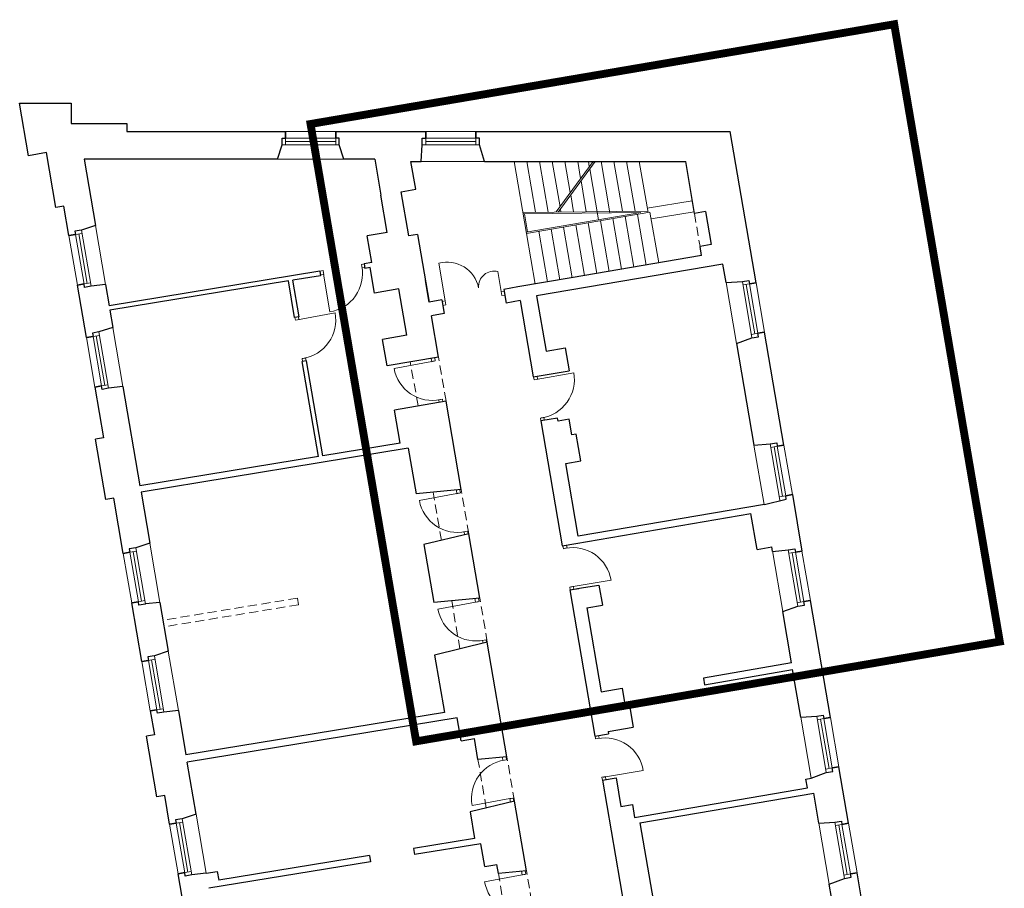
# Model space of a CAD drawing. Header units: centimetres. Extents: x 690840 to 714026, y 27673 to 40762.
# Tile 151 of 162: x 709579 to 709689, y 39082 to 39179. Entities that reach past the tile are written whole.
import ezdxf

# ---------------------------------------------------------------- set-up
doc = ezdxf.new("R2010")
doc.units = ezdxf.units.CM
doc.linetypes.add('DASHED', pattern=[19.05, 12.7, -6.35])
for name, color, linetype, lineweight in [('Drzwi i okna', 51, 'Continuous', 9), ('Przekrojowa', 253, 'Continuous', 25), ('Ramka', 255, 'Continuous', 9), ('S3_obrys zakresu', 1, 'Continuous', 5), ('Widokowa', 140, 'Continuous', 9)]:
    doc.layers.add(name, color=color, linetype=linetype, lineweight=lineweight)

# ---------------------------------------------------------------- blocks, each defined once
blk = doc.blocks.new('zw$2918')
at = {"layer": 'Drzwi i okna', "color": 0}
for p, q in [((763.4, -360), (769.2, -359.1)), ((764.8, -368.9), (763.4, -360)), ((764.7, -367.9), (770.3, -367)), ((950.2, -441.6), (936.3, -357.3)), ((677.6, -373.9), (670.5, -375.1)), ((671.9, -383), (678.9, -381.8)), ((679, -382.8), (677.6, -373.9)), ((678.9, -381.8), (692.5, -466.2)), ((1076.8, -429.8), (1067.9, -376)), ((1075.3, -420.9), (1081.8, -419.8)), ((1075.3, -420.9), (1076.8, -429.8)), ((1076.8, -429.8), (1083.3, -428.7)), ((950.2, -441.6), (943.7, -442.7)), ((951.7, -450.5), (945.2, -451.6)), ((950.2, -441.6), (951.7, -450.5)), ((615.9, -484.8), (614.8, -478.3)), ((624.8, -483.3), (615.9, -484.8)), ((620.3, -484.1), (704.4, -468.5)), ((623.8, -483.5), (622.7, -477)), ((639.5, -569), (630.7, -570.5)), ((630.7, -570.5), (631.8, -576.8)), ((639.7, -575.5), (638.6, -569.1)), ((919, -570.3), (920.3, -577.2)), ((928.1, -575.7), (926.8, -568.6)), ((920.3, -577.2), (836.2, -592.7)), ((919.3, -577.4), (928.1, -575.7)), ((1148.8, -617.6), (1147.7, -611.1)), ((1153.2, -616.9), (1237.4, -602)), ((1156.7, -616.3), (1155.6, -609.8)), ((1157.7, -616.2), (1148.8, -617.6)), ((935, -662.8), (943.9, -661.2)), ((936, -662.7), (937, -668.3)), ((943.9, -661.2), (944.9, -667)), ((1171.8, -701.9), (1162.9, -703.4)), ((1162.9, -703.4), (1164, -709.8)), ((1171.8, -708.5), (1170.8, -702.1)), ((976.6, -872), (892.5, -887.5)), ((975.4, -865.1), (976.6, -872)), ((975.6, -872.2), (984.5, -870.6)), ((984.5, -870.6), (983.2, -863.5)), ((991.4, -957.7), (1000.2, -956.1)), ((992.3, -957.5), (993.4, -963.1)), ((1000.2, -956.1), (1001.3, -961.8)), ((1214.4, -995), (1213.3, -988.5)), ((1222.3, -993.7), (1221.2, -987.2)), ((1223.3, -993.5), (1214.4, -995)), ((1236.4, -1079.4), (1320.8, -1065.5)), ((1237.4, -1079.3), (1228.5, -1080.7)), ((1228.5, -1080.7), (1229.6, -1087.1)), ((1237.5, -1085.8), (1236.4, -1079.4)), ((1018.1, -1114.5), (934, -1130)), ((1016.6, -1106.5), (1018.1, -1114.5)), ((1017.1, -1114.7), (1026, -1113.1)), ((1026, -1113.1), (1024.7, -1106)), ((1032.8, -1200.2), (1041.7, -1198.5)), ((1033.8, -1200), (1035, -1206.3)), ((1041.7, -1198.5), (1042.8, -1204.4)), ((1286.2, -1419.9), (1285.2, -1413.4)), ((1295.1, -1418.5), (1286.2, -1419.9)), ((1294.1, -1418.6), (1293, -1412.1)), ((1079.3, -1467.8), (1078.1, -1461.3)), ((1078.3, -1468), (1087.1, -1466.4)), ((1087.1, -1466.4), (1086.1, -1460.7)), ((1308.2, -1504.4), (1392.6, -1490.5)), ((1309.2, -1504.2), (1300.4, -1505.7)), ((1300.4, -1505.7), (1301.4, -1512.1)), ((1309.3, -1510.8), (1308.2, -1504.4)), ((1094.6, -1553.4), (1010.4, -1568.4)), ((1093.6, -1553.5), (1102.4, -1552)), ((1095.9, -1561.1), (1094.6, -1553.4)), ((1102.4, -1552), (1103.7, -1559.1)), ((1130.1, -1722.2), (1128.8, -1714.9)), ((1122.3, -1723.7), (1038.2, -1739.1)), ((1120.8, -1715.6), (1122.3, -1723.7)), ((1121.3, -1723.8), (1130.1, -1722.2))]:
    blk.add_line(p, q, dxfattribs=at)
at = {"layer": 'Drzwi i okna', "color": 0, "ltscale": 1.6}
for centre, radius, start, end in [((678.9, -380.6), 86.7, 279.0709, 10.6815), ((954.4, -427), 72.1, 11.9188, 104.5567), ((1059.5, -409.7), 34.7, 75.9366, 184.1291), ((619.1, -484.5), 86.7, 278.9985, 10.6091), ((921.5, -577.1), 86.7, 190.2929, 281.9036), ((1152, -617.3), 86.7, 278.5629, 10.1735), ((977.9, -872), 86.7, 190.2929, 281.9036), ((1235.2, -1079.4), 86.7, 9.2331, 100.8437), ((1019.4, -1114.5), 86.7, 190.2929, 281.9036), ((1307, -1504.4), 86.7, 9.2331, 100.8437), ((1095.7, -1553), 86.7, 98.6519, 190.2626), ((1123.5, -1723.6), 86.7, 190.2929, 281.9036)]:
    blk.add_arc(centre, radius, start, end, dxfattribs=at)
at = {"layer": 'Drzwi i okna', "color": 0}
for centre, start, end in [((755.5, -366), 187.546, 190.8446), ((621.9, -492.7), 278.1438, 281.4424), ((937.8, -653.4), 98.7681, 102.0666), ((1154.7, -625.5), 277.7082, 281.0068), ((994.1, -948.3), 98.7681, 102.0666), ((1220.4, -1002.9), 277.7082, 281.0068), ((1035.6, -1190.7), 98.7681, 102.0666), ((1292.2, -1427.9), 277.7082, 281.0068), ((1084.2, -1475.9), 278.4889, 281.7875), ((1139.7, -1799.9), 98.7681, 102.0666)]:
    blk.add_arc(centre, 78.2, start, end, dxfattribs=at)
at = {"layer": 'Przekrojowa', "color": 0, "ltscale": 1.6}
for p, q in [((20.1, -117.3), (0, 0)), ((0, 0), (115, 0)), ((115, 0), (115, -45)), ((115, -45), (239, -45)), ((239, -45), (239, -63)), ((239, -63), (594, -63)), ((706, -63), (907, -63)), ((1019, -63), (1586.8, -63)), ((1644.6, -401), (1586.8, -63)), ((575.7, -125), (586.2, -92.8)), ((724.3, -125), (713.8, -92.8)), ((896.4, -129.9), (899.2, -92.8)), ((1038.1, -129.9), (1026.8, -92.8)), ((60.2, -110.4), (20.1, -117.3)), ((81.1, -232.8), (60.2, -110.4)), ((575.7, -125), (143.8, -125)), ((143.8, -125), (169.2, -273.1)), ((792.8, -125), (724.3, -125)), ((792.8, -125), (806.6, -205.4)), ((884.5, -192.1), (873.9, -129.9)), ((873.9, -129.9), (896.4, -129.9)), ((1038.1, -129.9), (1048.7, -129.9)), ((1048.7, -129.9), (1487.3, -129.9)), ((1506.9, -246.1), (1487.3, -129.9)), ((852, -197.7), (884.5, -192.1)), ((868.8, -296.3), (852, -197.7)), ((820.8, -288.6), (806.6, -205.4)), ((98.9, -229.8), (81.1, -232.8)), ((110.2, -295.8), (98.9, -229.8)), ((1531.7, -241.8), (1506.9, -246.1)), ((1531.7, -241.8), (1544.4, -315.9)), ((169.2, -273.1), (138.2, -283.2)), ((820.8, -288.6), (776, -296.3)), ((786.2, -356.1), (776, -296.3)), ((888.5, -292.9), (868.8, -296.3)), ((888.5, -292.9), (914.4, -444.3)), ((1544.4, -315.9), (1519.4, -320.2)), ((1522.7, -340.3), (1519.4, -320.2)), ((1522.7, -340.3), (1231.6, -390.1)), ((786.2, -356.1), (769.2, -358.9)), ((769.2, -358.9), (770.9, -369)), ((782.8, -367), (770.9, -369)), ((792.5, -424.2), (782.8, -367)), ((1570.5, -359.3), (1154.5, -430.4)), ((1577.8, -400.7), (1570.5, -359.3)), ((670.5, -375.1), (199.8, -452.3)), ((672.2, -385.2), (610.1, -395.3)), ((624, -476.8), (610.1, -395.3)), ((670.5, -375.1), (672.2, -385.2)), ((914.4, -444.3), (906.1, -395.8)), ((1231.6, -390.1), (1112.7, -410.4)), ((149.1, -523.5), (129, -406.2)), ((191.8, -405.2), (159.6, -408.7)), ((191.8, -405.2), (199.8, -452.3)), ((600.2, -397), (201.5, -462.3)), ((614.1, -478.4), (600.2, -397)), ((846.8, -414.9), (792.5, -424.2)), ((864.5, -518.4), (846.8, -414.9)), ((1112.7, -410.4), (1081.1, -415.8)), ((1081.1, -415.8), (1086.3, -446.4)), ((1577.8, -400.7), (1613.9, -398.4)), ((943.1, -439.4), (914.4, -444.3)), ((943.1, -439.4), (948.3, -470)), ((1154.5, -430.4), (1175.6, -553.6)), ((1117.9, -441), (1086.3, -446.4)), ((1117.9, -441), (1147.1, -611.2)), ((201.5, -462.3), (208.1, -500.8)), ((624, -476.8), (614.1, -478.4)), ((948.3, -470), (919.7, -474.9)), ((935.4, -567.2), (919.7, -474.9)), ((208.1, -500.8), (177.1, -510.9)), ((864.5, -518.4), (810.2, -527.7)), ((1600.9, -536.9), (1635.4, -524.1)), ((1706.6, -763.8), (1663.4, -511.4)), ((820.4, -586.8), (810.2, -527.7)), ((1175.6, -553.6), (1218.5, -546.3)), ((1218.5, -546.3), (1227.3, -597.5)), ((1600.9, -536.9), (1639.6, -763.5)), ((935.4, -567.2), (820.4, -586.8)), ((640.8, -575.3), (631, -576.9)), ((667.3, -789.3), (631, -576.9)), ((677.2, -787.7), (640.8, -575.3)), ((1147.1, -611.2), (1227.3, -597.5)), ((168, -633.9), (187.4, -747.3)), ((230.7, -632.9), (198.5, -636.4)), ((230.7, -632.9), (268.6, -854.6)), ((952.3, -665.7), (837.2, -685.4)), ((986, -863), (952.3, -665.7)), ((849.8, -759.3), (837.2, -685.4)), ((1201.3, -703.4), (1164, -709.8)), ((1202.4, -709.9), (1201.3, -703.4)), ((1164, -709.8), (1211.7, -988.7)), ((1226.8, -705.7), (1202.4, -709.9)), ((1232.8, -740.6), (1226.8, -705.7)), ((187.4, -747.3), (169.6, -750.3)), ((1242.7, -738.9), (1232.8, -740.6)), ((1253, -799.1), (1242.7, -738.9)), ((192.7, -885.4), (169.6, -750.3)), ((849.8, -759.3), (677.2, -787.7)), ((1639.6, -763.5), (1676, -761.1)), ((667.3, -789.3), (268.6, -854.6)), ((867.8, -770.8), (271, -868.7)), ((867.8, -770.8), (885.2, -872.3)), ((1219.4, -804.8), (1253, -799.1)), ((1247.4, -967.4), (1219.4, -804.8)), ((1182.4, -817.2), (1182.4, -817.2)), ((271, -868.7), (290.5, -982.8)), ((986, -863), (885.2, -872.3)), ((1725.5, -874.2), (1747, -1000.4)), ((210.4, -882.3), (192.7, -885.4)), ((231.5, -1005.5), (210.4, -882.3)), ((1663.3, -896.3), (1247.4, -967.4)), ((1242.1, -983.5), (1633.1, -916.7)), ((1646.8, -996.7), (1633.1, -916.7)), ((1002.9, -961.6), (902.6, -986)), ((1027.5, -1105.5), (1002.9, -961.6)), ((290.5, -982.8), (259.5, -992.9)), ((902.6, -986), (924.6, -1115)), ((1211.7, -988.7), (1242.1, -983.5)), ((1646.8, -996.7), (1679.4, -991.1)), ((1681, -1001), (1679.4, -991.1)), ((1681, -1001), (1716.4, -997.7)), ((1259, -1082.1), (1293.5, -1076.2)), ((1293.5, -1076.2), (1301.3, -1121.5)), ((1228.6, -1087.3), (1259, -1082.1)), ((1228.6, -1087.3), (1248.8, -1083.8)), ((1228.6, -1087.3), (1284.5, -1413.5)), ((272.8, -1247), (250.4, -1115.9)), ((313.1, -1114.9), (280.9, -1118.4)), ((313.1, -1114.9), (331.8, -1224.3)), ((1027.5, -1105.5), (924.6, -1115)), ((1810.6, -1372), (1765.9, -1110.8)), ((1266.8, -1127.4), (1301.3, -1121.5)), ((1266.8, -1127.4), (1298.9, -1314.7)), ((1704.1, -1135.7), (1737.9, -1123.4)), ((1723.7, -1250.3), (1704.1, -1135.7)), ((328.7, -1206.3), (331.8, -1224.3)), ((1044.3, -1204), (926.5, -1232.8)), ((1088.2, -1460.3), (1044.3, -1204)), ((331.8, -1224.3), (300.8, -1234.4)), ((926.5, -1232.8), (948.4, -1361.1)), ((1723.7, -1250.3), (1526.9, -1284)), ((1529.3, -1298.8), (1726.2, -1265.1)), ((1744.4, -1371.7), (1726.2, -1265.1)), ((1526.9, -1284), (1529.3, -1298.8)), ((1298.9, -1314.7), (1345.2, -1306.8)), ((1345.2, -1306.8), (1350.6, -1338.3)), ((1350.6, -1338.3), (1360.5, -1336.6)), ((1360.5, -1336.6), (1370.3, -1393.8)), ((291.7, -1357.4), (300.8, -1410.7)), ((354.4, -1356.4), (322.2, -1359.9)), ((354.4, -1356.4), (371.4, -1455.7)), ((948.4, -1361.1), (371.4, -1455.7)), ((977.1, -1372.9), (374.1, -1471.7)), ((985.8, -1424), (977.1, -1372.9)), ((1744.4, -1371.7), (1780, -1369.3)), ((1314.1, -1403.4), (1370.3, -1393.8)), ((1314.1, -1403.4), (1314.9, -1408.3)), ((300.8, -1410.7), (283, -1413.7)), ((306.3, -1549.7), (283, -1413.7)), ((985.8, -1424), (1015.4, -1419)), ((1023.5, -1466.3), (1015.4, -1419)), ((1284.5, -1413.5), (1314.9, -1408.3)), ((394, -1588), (374.1, -1471.7)), ((1088.2, -1460.3), (1023.5, -1466.3)), ((1767.7, -1507.6), (1801.4, -1495)), ((1851, -1608.5), (1829.5, -1482.4)), ((1301.4, -1512.1), (1331.8, -1506.9)), ((1301.4, -1512.1), (1349.9, -1795)), ((1331.8, -1506.9), (1342.8, -1571)), ((1755.8, -1509.6), (1767.7, -1507.6)), ((1759.2, -1529.2), (1755.8, -1509.6)), ((1373.3, -1595.2), (1759.2, -1529.2)), ((324, -1546.7), (306.3, -1549.7)), ((335, -1610.7), (324, -1546.7)), ((1105, -1558.9), (1005.9, -1583.1)), ((1131.6, -1714.6), (1105, -1558.9)), ((1385.2, -1607.3), (1773.4, -1541)), ((1784.9, -1608.2), (1773.4, -1541)), ((1005.9, -1583.1), (1016, -1642.1)), ((1342.8, -1571), (1368.4, -1566.6)), ((1368.4, -1566.6), (1373.3, -1595.2)), ((394, -1588), (363, -1598.1)), ((1385.2, -1607.3), (1415.4, -1783.7)), ((1784.9, -1608.2), (1820.4, -1605.9)), ((1016, -1642.1), (879.6, -1664.5)), ((879.6, -1664.5), (882, -1678.3)), ((1030.2, -1654), (882, -1678.3)), ((1039, -1705.1), (1030.2, -1654)), ((780.9, -1680.6), (444.6, -1735.8)), ((780.9, -1680.6), (783.3, -1694.4)), ((783.3, -1694.4), (422.3, -1753.6)), ((1039, -1705.1), (1065.6, -1700.6)), ((1069, -1720.4), (1065.6, -1700.6)), ((1131.6, -1714.6), (1069, -1720.4)), ((375.3, -1846.3), (353.9, -1721.1)), ((416.6, -1720.1), (384.4, -1723.7)), ((416.6, -1720.1), (441.3, -1716.1)), ((441.3, -1716.1), (444.6, -1735.8)), ((1808.1, -1744.1), (1841.9, -1731.6)), ((1907.2, -1936.8), (1869.9, -1718.9)), ((1834, -1895.8), (1808.1, -1744.1))]:
    blk.add_line(p, q, dxfattribs=at)
at = {"layer": 'Przekrojowa', "color": 0}
for p, q in [((594, -78), (594, -63)), ((594, -63), (594, -78)), ((706, -78), (706, -63)), ((706, -63), (706, -78)), ((907, -78), (907, -63)), ((907, -63), (907, -78)), ((1019, -78), (1019, -63)), ((1019, -63), (1019, -78)), ((586.2, -92.8), (586.2, -78)), ((586.2, -78), (594, -78)), ((713.8, -78), (706, -78)), ((713.8, -92.8), (713.8, -78)), ((899.2, -92.8), (899.2, -78)), ((899.2, -78), (907, -78)), ((1026.8, -78), (1019, -78)), ((1026.8, -92.8), (1026.8, -78)), ((138.2, -283.2), (123.6, -285.7)), ((123.6, -285.7), (124.9, -293.3)), ((124.9, -293.3), (110.2, -295.8)), ((110.2, -295.8), (124.9, -293.3)), ((143.8, -403.7), (129, -406.2)), ((129, -406.2), (143.8, -403.7)), ((145.1, -411.4), (143.8, -403.7)), ((159.7, -408.9), (145.1, -411.4)), ((1613.9, -398.4), (1628.5, -395.9)), ((1628.5, -395.9), (1629.8, -403.6)), ((1629.8, -403.6), (1644.6, -401)), ((1644.6, -401), (1629.8, -403.6)), ((163.8, -521), (149.1, -523.5)), ((149.1, -523.5), (163.8, -521)), ((177.1, -510.9), (162.5, -513.3)), ((162.5, -513.3), (163.8, -521)), ((1635.4, -524.1), (1650, -521.6)), ((1648.7, -513.9), (1663.4, -511.4)), ((1663.4, -511.4), (1648.7, -513.9)), ((1650, -521.6), (1648.7, -513.9)), ((182.7, -631.4), (168, -633.9)), ((168, -633.9), (182.7, -631.4)), ((184, -639.1), (182.7, -631.4)), ((198.6, -636.6), (184, -639.1)), ((1676, -761.1), (1690.5, -758.6)), ((1690.5, -758.6), (1691.9, -766.3)), ((1691.9, -766.3), (1706.6, -763.8)), ((1706.6, -763.8), (1691.9, -766.3)), ((1710.7, -876.7), (1725.5, -874.2)), ((1725.5, -874.2), (1710.7, -876.7)), ((1712, -884.4), (1710.7, -876.7)), ((1663.3, -896.3), (1712, -884.4)), ((246.2, -1003), (231.5, -1005.5)), ((231.5, -1005.5), (246.2, -1003)), ((259.5, -992.9), (244.9, -995.4)), ((244.9, -995.4), (246.2, -1003)), ((1716.4, -997.7), (1731, -995.2)), ((1731, -995.2), (1732.3, -1002.9)), ((1732.3, -1002.9), (1747, -1000.4)), ((1747, -1000.4), (1732.3, -1002.9)), ((265.1, -1113.4), (250.4, -1115.9)), ((250.4, -1115.9), (265.1, -1113.4)), ((266.4, -1121.1), (265.1, -1113.4)), ((281, -1118.6), (266.4, -1121.1)), ((1737.9, -1123.4), (1752.5, -1120.9)), ((1751.2, -1113.3), (1765.9, -1110.8)), ((1765.9, -1110.8), (1751.2, -1113.3)), ((1752.5, -1120.9), (1751.2, -1113.3)), ((287.5, -1244.5), (272.8, -1247)), ((272.8, -1247), (287.5, -1244.5)), ((300.8, -1234.4), (286.2, -1236.8)), ((286.2, -1236.8), (287.5, -1244.5)), ((306.4, -1354.9), (291.7, -1357.4)), ((291.7, -1357.4), (306.4, -1354.9)), ((307.7, -1362.6), (306.4, -1354.9)), ((322.3, -1360.1), (307.7, -1362.6)), ((1780, -1369.3), (1794.5, -1366.8)), ((1794.5, -1366.8), (1795.9, -1374.5)), ((1795.9, -1374.5), (1810.6, -1372)), ((1810.6, -1372), (1795.9, -1374.5)), ((1801.4, -1495), (1816, -1492.5)), ((1814.7, -1484.9), (1829.5, -1482.4)), ((1829.5, -1482.4), (1814.7, -1484.9)), ((1816, -1492.5), (1814.7, -1484.9)), ((363, -1598.1), (348.4, -1600.6)), ((348.4, -1600.6), (349.7, -1608.2)), ((1820.4, -1605.9), (1835, -1603.4)), ((1835, -1603.4), (1836.3, -1611.1)), ((349.7, -1608.2), (335, -1610.7)), ((335, -1610.7), (349.7, -1608.2)), ((1836.3, -1611.1), (1851, -1608.5)), ((1851, -1608.5), (1836.3, -1611.1)), ((368.6, -1718.6), (353.9, -1721.1)), ((353.9, -1721.1), (368.6, -1718.6)), ((369.9, -1726.3), (368.6, -1718.6)), ((384.5, -1723.8), (369.9, -1726.3)), ((1841.9, -1731.6), (1856.5, -1729.1)), ((1855.2, -1721.5), (1869.9, -1718.9)), ((1869.9, -1718.9), (1855.2, -1721.5)), ((1856.5, -1729.1), (1855.2, -1721.5))]:
    blk.add_line(p, q, dxfattribs=at)
at = {"layer": 'Widokowa', "color": 0, "ltscale": 1.6}
for p, q in [((706, -63), (594, -63)), ((1019, -63), (907, -63)), ((724.3, -125), (575.7, -125)), ((1038.1, -129.9), (896.4, -129.9)), ((1104.1, -129.9), (1131.6, -290.7)), ((1132.5, -129.9), (1152, -243.5)), ((1160.9, -129.9), (1180.3, -243.2)), ((1189.3, -129.9), (1206.7, -231.2)), ((1198.1, -242.9), (1280.4, -129.9)), ((1202.6, -243.2), (1285, -129.9)), ((1217.7, -129.9), (1229.7, -199.6)), ((1246.2, -129.9), (1252.7, -168)), ((1270.2, -129.9), (1272.1, -141.3)), ((1298.6, -129.9), (1318.2, -244.7)), ((1327, -129.9), (1346, -241.4)), ((1355.4, -129.9), (1374.4, -241.1)), ((1383.8, -129.9), (1403.3, -244.3)), ((1273, -146.5), (1292.4, -260.2)), ((1253.6, -173.2), (1265.4, -242.3)), ((1230.6, -204.8), (1237, -242.6)), ((1401.5, -234.5), (1501.9, -217.7)), ((1123.6, -243.8), (1402.8, -240.8)), ((1207.6, -236.4), (1208.7, -242.9)), ((1124.1, -246.8), (1387.5, -243.9)), ((1134.1, -287.3), (1127.1, -246.8)), ((1387.5, -243.9), (1131.1, -287.8)), ((1407.6, -243.5), (1131.6, -290.7)), ((1297.2, -262.4), (1316.6, -375.6)), ((1324.8, -257.7), (1344.2, -370.8)), ((1352.4, -253), (1371.8, -366.1)), ((1380, -248.3), (1399.4, -361.4)), ((1407.6, -243.5), (1427, -356.7)), ((1410.2, -258.4), (1506.2, -242.4)), ((169.2, -273.1), (191.8, -405.2)), ((1186.8, -281.3), (1206.2, -394.4)), ((1214.4, -276.6), (1233.8, -389.7)), ((1242, -271.9), (1261.4, -385)), ((1269.6, -267.1), (1289, -380.3)), ((110.2, -295.8), (129, -406.2)), ((1131.6, -290.7), (1151, -403.9)), ((1159.2, -286), (1178.6, -399.2)), ((1600.9, -536.9), (1577.8, -400.7)), ((1663.4, -511.4), (1644.6, -401)), ((208.1, -500.8), (230.7, -632.9)), ((149.1, -523.5), (168, -633.9)), ((1662.4, -896.5), (1639.6, -763.5)), ((1725.5, -874.2), (1706.6, -763.8)), ((290.5, -982.8), (313.1, -1114.9)), ((231.5, -1005.5), (250.4, -1115.9)), ((1704.1, -1135.7), (1680.9, -1000.1)), ((1765.9, -1110.8), (1747, -1000.4)), ((331.8, -1224.3), (354.4, -1356.4)), ((272.8, -1247), (291.7, -1357.4)), ((1767.6, -1507.4), (1744.4, -1371.7)), ((1829.5, -1482.4), (1810.6, -1372)), ((394, -1588), (416.6, -1720.1)), ((335, -1610.7), (353.9, -1721.1)), ((1808.1, -1744.1), (1784.9, -1608.2)), ((1869.9, -1718.9), (1851, -1608.5))]:
    blk.add_line(p, q, dxfattribs=at)
at = {"layer": 'Widokowa', "color": 0}
for p, q in [((593.8, -78), (706, -78)), ((594, -78), (594, -92.8)), ((594, -85.4), (706, -85.4)), ((706, -78), (706, -92.8)), ((906.8, -78), (1019, -78)), ((907, -78), (907, -92.8)), ((907, -85.4), (1019, -85.4)), ((1019, -78), (1019, -92.8)), ((586.2, -92.8), (713.8, -92.8)), ((899.2, -92.8), (1026.8, -92.8)), ((159.7, -408.9), (138.2, -283.2)), ((124.9, -293.3), (139.5, -290.8)), ((143.8, -403.9), (124.9, -293.3)), ((151.1, -402.5), (132.2, -292.1)), ((143.8, -403.7), (158.4, -401.2)), ((1613.9, -398.4), (1635.4, -524.1)), ((1629.8, -403.6), (1615.2, -406)), ((1622.5, -404.8), (1641.4, -515.2)), ((1629.8, -403.3), (1648.7, -513.9)), ((163.8, -521), (178.4, -518.5)), ((182.7, -631.6), (163.8, -521)), ((190, -630.2), (171.1, -519.8)), ((198.6, -636.6), (177.1, -510.9)), ((1648.7, -513.9), (1634.1, -516.4)), ((182.7, -631.4), (197.3, -628.9)), ((1676, -761.1), (1697.5, -886.9)), ((1691.9, -766.3), (1677.3, -768.8)), ((1684.6, -767.5), (1703.4, -877.9)), ((1691.8, -766.1), (1710.7, -876.7)), ((1710.7, -876.7), (1696.1, -879.2)), ((246.2, -1003), (260.8, -1000.5)), ((265.2, -1113.6), (246.2, -1003)), ((272.4, -1112.2), (253.5, -1001.8)), ((281, -1118.6), (259.5, -992.9)), ((1716.4, -997.7), (1737.9, -1123.4)), ((1732.3, -1002.9), (1717.7, -1005.4)), ((1725, -1004.1), (1743.9, -1114.5)), ((1732.3, -1002.6), (1751.2, -1113.3)), ((265.1, -1113.4), (279.7, -1110.9)), ((1751.2, -1113.3), (1736.6, -1115.8)), ((287.5, -1244.5), (302.1, -1242)), ((306.5, -1355.1), (287.5, -1244.5)), ((313.7, -1353.7), (294.8, -1243.3)), ((322.3, -1360.1), (300.8, -1234.4)), ((306.4, -1354.9), (321, -1352.4)), ((1780, -1369.3), (1801.4, -1495)), ((1795.9, -1374.5), (1781.3, -1377)), ((1788.6, -1375.7), (1807.4, -1486.1)), ((1795.8, -1374.3), (1814.7, -1484.9)), ((1814.7, -1484.9), (1800.1, -1487.4)), ((384.5, -1723.8), (363, -1598.1)), ((349.7, -1608.2), (364.3, -1605.7)), ((368.7, -1718.9), (349.7, -1608.2)), ((375.9, -1717.4), (357, -1607)), ((1820.4, -1605.9), (1841.9, -1731.6)), ((1836.3, -1611.1), (1821.7, -1613.6)), ((1829, -1612.3), (1847.9, -1722.7)), ((1836.3, -1610.8), (1855.2, -1721.5)), ((368.6, -1718.6), (383.2, -1716.1)), ((1855.2, -1721.5), (1840.6, -1724))]:
    blk.add_line(p, q, dxfattribs=at)
at = {"layer": 'Widokowa', "color": 0, "linetype": 'DASHED', "ltscale": 1.6}
for p, q in [((1506.9, -246.1), (1519.4, -320.2)), ((952.3, -665.7), (935.4, -567.2)), ((890.3, -675.7), (871.9, -578)), ((941.8, -976.5), (923.4, -868.8)), ((1002.9, -961.6), (986, -863)), ((620.2, -1105.5), (319.9, -1154.8)), ((622.8, -1120.3), (322.5, -1169.5)), ((620.2, -1105.5), (622.8, -1120.3)), ((983.2, -1218.9), (964.8, -1111.3)), ((1044.3, -1204), (1027.5, -1105.5)), ((1042, -1574.3), (1023.5, -1466.3)), ((1105, -1558.9), (1088.2, -1460.3)), ((1148.5, -1813.2), (1131.6, -1714.6)), ((1087.4, -1828.1), (1069, -1720.4))]:
    blk.add_line(p, q, dxfattribs=at)

msp = doc.modelspace()

# ---------------------------------------------------------------- linework, layer by layer
at = {"layer": 'S3_obrys zakresu', "color": 1, "ltscale": 1.6, "true_color": 0xff0000, "const_width": 0.877}
msp.add_lwpolyline([(709611.74, 39167.02), (709676.91, 39178.16), (709688.7, 39109.21), (709623.53, 39098.07)], close=True, dxfattribs=at)

# ---------------------------------------------------------------- block references
at = {"layer": 'Ramka', "color": 251, "xscale": 0.05, "yscale": 0.05, "zscale": 0.05}
msp.add_blockref('zw$2918', (709579.26, 39169.34), dxfattribs=at)

doc.saveas('drawing.dxf')
